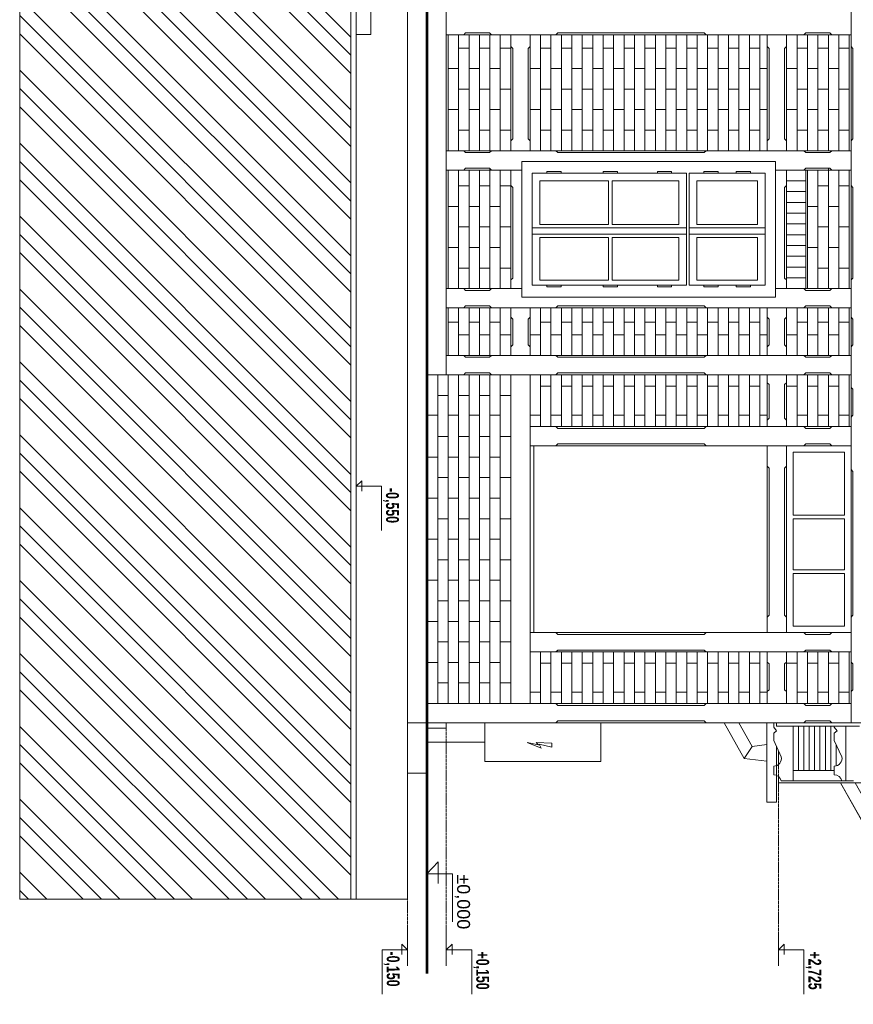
# Model space of a CAD drawing. Header units: millimetres. Extents: x -304119 to 197109, y 7818 to 249585.
# Tile 35 of 42: x 138482 to 144950, y 111168 to 118808. Entities that reach past the tile are written whole.
import ezdxf

# ---------------------------------------------------------------- set-up
doc = ezdxf.new("R2010")
doc.units = ezdxf.units.MM
for name, pattern in [('ACAD_ISO12W100', [22, 12, -3, 0.5, -3, 0.5, -3]), ('DASHDOT', [25.4, 12.7, -6.35, 0, -6.35]), ('Dashed', [19.05, 12.7, -6.35])]:
    doc.linetypes.add(name, pattern=pattern)
for name, color, linetype, lineweight in [('AE_JESTVUJUCE STRECHA OKAPY', 252, 'Continuous', 5), ('AE_JESTVUJUCE_Elektroinstalacia', 252, 'Continuous', 5), ('AE_JESTVUJUCE_KOTY', 252, 'Continuous', 5), ('AE_JESTVUJUCE_Okna dvere', 252, 'Continuous', 5), ('AE_JESTVUJUCE_Tenka čiara 1', 252, 'Continuous', 5), ('AE_JESTVUJUCE_Tenka čiara 2', 252, 'Continuous', 5), ('AE_JESTVUJUCE_Šrafy', 252, 'Continuous', 5), ('PREKLAD', 252, 'ACAD_ISO12W100', 5)]:
    doc.layers.add(name, color=color, linetype=linetype, lineweight=lineweight)
doc.styles.add('ARIAL', font='arial.ttf')
doc.styles.add('STYLE2', font='romans.shx', dxfattribs={"width": 0.6})

msp = doc.modelspace()

# ---------------------------------------------------------------- hatches: boundary and pattern name
at = {"layer": 'AE_JESTVUJUCE_Šrafy', "lineweight": 5}
h = msp.add_hatch(dxfattribs=at)
h.set_pattern_fill('ZEM_PUVODNI', color=252, scale=100, angle=90, style=0, pattern_type=2)
h.set_pattern_definition([(135, (-19036.2, -83559.5), (-282.8427, -282.8427), []), (135, (-19036.2, -83418.06), (-282.8427, -282.8427), []), (135, (-19036.2, -83276.64), (-282.8427, -282.8427), [])])
h.paths.add_polyline_path([(140305.81161, 130904.35596), (138482.48324, 130904.35596), (138482.48324, 111982.41771), (141052.27938, 111982.41771), (141052.27938, 120193.65681), (139312.27938, 120193.65681), (139312.27938, 128543.65681), (140466.86205, 128543.65681)])

# ---------------------------------------------------------------- linework, layer by layer
at = {"color": 252, "lineweight": 5, "ltscale": 0.9}
for p, q in [((141206.27938, 118993.65681), (141206.27938, 118693.65681)), ((141092.27938, 118393.65681), (141092.27938, 111982.41771))]:
    msp.add_line(p, q, dxfattribs=at)
msp.add_lwpolyline([(141206.27938, 118693.65681), (141092.27938, 118693.65681), (141092.27938, 118393.65681)], dxfattribs=at)
at = {"layer": 'AE_JESTVUJUCE STRECHA OKAPY', "color": 252, "lineweight": 5, "ltscale": 0.9}
for points in [[(144102.97322, 113075.80125), (143947.28523, 113351.65681), (144062.11237, 113351.65681), (144165.11214, 113169.15681)], [(144278.51891, 113053.62947), (144278.51891, 113184.274), (144165.11214, 113169.15681), (144102.97322, 113075.80125)], [(145275.45454, 112336.64045), (144965.03505, 112886.65681), (144850.2079, 112886.65681), (145213.31562, 112243.28488)]]:
    msp.add_lwpolyline(points, close=True, dxfattribs=at)
at = {"layer": 'AE_JESTVUJUCE_Elektroinstalacia', "color": 252, "lineweight": 5, "ltscale": 0.9}
for p, q in [((142092.27938, 113051.65681), (142092.27938, 113351.65681)), ((142992.27938, 113051.65681), (142992.27938, 113351.65681)), ((142092.27938, 113201.65681), (141642.27938, 113201.65681)), ((142092.27938, 113051.65681), (142992.27938, 113051.65681))]:
    msp.add_line(p, q, dxfattribs=at)
at = {"layer": 'AE_JESTVUJUCE_Elektroinstalacia', "color": 252, "lineweight": 5}
for p, q in [((142529.34498, 113154.25823), (142419.35161, 113200.33093)), ((142419.35161, 113200.33093), (142506.25675, 113180.7189)), ((142506.25675, 113180.7189), (142489.42915, 113200.33093)), ((142489.42915, 113200.33093), (142612.08213, 113193.01425)), ((142612.08213, 113162.69798), (142511.35864, 113187.46378)), ((142511.35864, 113187.46378), (142529.34498, 113154.25823)), ((142612.08213, 113193.01425), (142612.08213, 113162.69798))]:
    msp.add_line(p, q, dxfattribs=at)
at = {"layer": 'AE_JESTVUJUCE_KOTY', "color": 252, "lineweight": 5, "ltscale": 100}
for p, q in [((141092.27938, 115063.03726), (141092.27938, 115313.03726)), ((141092.27938, 115188.03726), (141137.33362, 115229.93264)), ((141137.33362, 115229.93264), (141137.33362, 115150.00231)), ((141092.27938, 115188.03726), (141289.08018, 115188.03726)), ((141289.08018, 115188.03726), (141289.08018, 114844.02684)), ((141492.27938, 111466.18466), (141492.27938, 111716.18466)), ((141792.27938, 111466.18466), (141792.27938, 111716.18466)), ((144369.50617, 111466.18466), (144369.50617, 111716.18466)), ((141492.27938, 111591.18466), (141295.47858, 111591.18466)), ((141295.47858, 111591.18466), (141295.47858, 111247.17424)), ((141492.27938, 111591.18466), (141447.22514, 111633.08004)), ((141447.22514, 111633.08004), (141447.22514, 111553.14972)), ((141792.27938, 111591.18466), (141837.33362, 111633.08004)), ((141792.27938, 111591.18466), (141989.08018, 111591.18466)), ((141837.33362, 111633.08004), (141837.33362, 111553.14972)), ((141989.08018, 111591.18466), (141989.08018, 111247.17424)), ((144369.50617, 111591.18466), (144414.56041, 111633.08004)), ((144369.50617, 111591.18466), (144566.30697, 111591.18466)), ((144414.56041, 111633.08004), (144414.56041, 111553.14972)), ((144566.30697, 111591.18466), (144566.30697, 111247.17424))]:
    msp.add_line(p, q, dxfattribs=at)
at = {"layer": 'AE_JESTVUJUCE_KOTY', "color": 252, "linetype": 'DASHDOT', "lineweight": 5, "ltscale": 3, "const_width": 20}
msp.add_lwpolyline([(141642.27938, 131171.87119), (141642.27938, 111404.75862)], dxfattribs=at)
at = {"layer": 'AE_JESTVUJUCE_KOTY', "color": 252, "linetype": 'Dashed', "lineweight": 5, "ltscale": 0.5}
for points in [[(141492.27938, 113311.65681), (141492.27938, 111466.18466)], [(141792.27938, 113311.65681), (141792.27938, 111466.18466)], [(144369.50617, 113035.89048), (144369.50617, 111466.18466)]]:
    msp.add_lwpolyline(points, dxfattribs=at)
at = {"layer": 'AE_JESTVUJUCE_Okna dvere', "color": 252, "lineweight": 5, "ltscale": 0.9}
for p, q in [((142377.27938, 116655.01799), (142377.27938, 117708.16528)), ((144347.27938, 117708.16528), (142377.27938, 117708.16528)), ((144347.27938, 116655.01799), (144347.27938, 117708.16528)), ((142458.27938, 117617.96549), (143655.27938, 117617.96549)), ((142458.27938, 116747.76667), (142458.27938, 117617.96549)), ((143655.27938, 116747.76667), (143655.27938, 117617.96549)), ((143675.27938, 116747.76667), (143675.27938, 117617.96549)), ((143675.27938, 117617.96549), (144266.27938, 117617.96549)), ((144266.27938, 116747.76667), (144266.27938, 117617.96549)), ((142518.27938, 117557.96549), (143049.27938, 117557.96549)), ((142518.27938, 117218.86178), (142518.27938, 117557.96549)), ((143049.27938, 117218.86178), (143049.27938, 117557.96549)), ((143079.27938, 117218.86178), (143079.27938, 117557.96549)), ((143079.27938, 117557.96549), (143595.27938, 117557.96549)), ((143595.27938, 117218.86178), (143595.27938, 117557.96549)), ((143735.27938, 117557.96549), (144206.27938, 117557.96549)), ((143735.27938, 117218.86178), (143735.27938, 117557.96549)), ((144206.27938, 117218.86178), (144206.27938, 117557.96549)), ((142518.27938, 117218.86178), (143049.27938, 117218.86178)), ((143079.27938, 117218.86178), (143595.27938, 117218.86178)), ((143735.27938, 117218.86178), (144206.27938, 117218.86178)), ((142458.27938, 117193.86178), (143655.27938, 117193.86178)), ((142458.27938, 117143.86178), (143655.27938, 117143.86178)), ((143675.27938, 117193.86178), (144266.27938, 117193.86178)), ((143675.27938, 117143.86178), (144266.27938, 117143.86178)), ((142518.27938, 117118.86178), (143049.27938, 117118.86178)), ((142518.27938, 116785.99994), (142518.27938, 117118.86178)), ((143049.27938, 116785.99994), (143049.27938, 117118.86178)), ((143079.27938, 116785.99994), (143079.27938, 117118.86178)), ((143079.27938, 117118.86178), (143595.27938, 117118.86178)), ((143595.27938, 116785.99994), (143595.27938, 117118.86178)), ((143735.27938, 117118.86178), (144206.27938, 117118.86178)), ((143735.27938, 116785.99994), (143735.27938, 117118.86178)), ((144206.27938, 116785.99994), (144206.27938, 117118.86178)), ((142518.27938, 116785.99994), (143049.27938, 116785.99994)), ((143079.27938, 116785.99994), (143595.27938, 116785.99994)), ((143735.27938, 116785.99994), (144206.27938, 116785.99994)), ((142458.27938, 116747.76667), (143655.27938, 116747.76667)), ((143675.27938, 116747.76667), (144266.27938, 116747.76667)), ((144347.27938, 116655.01799), (142377.27938, 116655.01799))]:
    msp.add_line(p, q, dxfattribs=at)
for points in [[(142572.98978, 117617.96549), (142572.98978, 117629.73842), (142683.09865, 117629.73842), (142683.09865, 117617.96549)], [(143009.76668, 117617.96549), (143009.76668, 117629.73842), (143119.87555, 117629.73842), (143119.87555, 117617.96549)], [(143540.56898, 117617.96549), (143540.56898, 117629.73842), (143430.46011, 117629.73842), (143430.46011, 117617.96549)], [(143789.98978, 117617.96549), (143789.98978, 117629.73842), (143900.09865, 117629.73842), (143900.09865, 117617.96549)], [(144151.56898, 117617.96549), (144151.56898, 117629.73842), (144041.46011, 117629.73842), (144041.46011, 117617.96549)], [(142572.98978, 116747.76667), (142572.98978, 116735.99373), (142683.09865, 116735.99373), (142683.09865, 116747.76667)], [(143009.76668, 116747.76667), (143009.76668, 116735.99373), (143119.87555, 116735.99373), (143119.87555, 116747.76667)], [(143540.56898, 116747.76667), (143540.56898, 116735.99373), (143430.46011, 116735.99373), (143430.46011, 116747.76667)], [(143789.98978, 116747.76667), (143789.98978, 116735.99373), (143900.09865, 116735.99373), (143900.09865, 116747.76667)], [(144151.56898, 116747.76667), (144151.56898, 116735.99373), (144041.46011, 116735.99373), (144041.46011, 116747.76667)]]:
    msp.add_lwpolyline(points, close=True, dxfattribs=at)
at = {"layer": 'AE_JESTVUJUCE_Tenka čiara 1', "color": 252, "lineweight": 5, "ltscale": 0.9}
for p, q in [((141806.27938, 118691.65681), (141806.27938, 117791.65681)), ((141887.27938, 118691.65681), (141887.27938, 117791.65681)), ((141927.27938, 118691.65681), (141942.27938, 118706.65681)), ((142127.27938, 118706.65681), (141942.27938, 118706.65681)), ((141968.27938, 118691.65681), (141968.27938, 117791.65681)), ((142049.27938, 118691.65681), (142049.27938, 117791.65681)), ((142142.27938, 118691.65681), (142127.27938, 118706.65681)), ((142130.27938, 118691.65681), (142130.27938, 117791.65681)), ((142211.27938, 118691.65681), (142211.27938, 117791.65681)), ((142523.27938, 118691.65681), (142523.27938, 117791.65681)), ((142604.27938, 118691.65681), (142604.27938, 117791.65681)), ((142642.27938, 118691.65681), (142657.27938, 118706.65681)), ((142657.27938, 118706.65681), (143792.27938, 118706.65681)), ((142685.27938, 118691.65681), (142685.27938, 117791.65681)), ((142766.27938, 118691.65681), (142766.27938, 117791.65681)), ((142847.27938, 118691.65681), (142847.27938, 117791.65681)), ((142928.27938, 118691.65681), (142928.27938, 117791.65681)), ((143009.27938, 118691.65681), (143009.27938, 117791.65681)), ((143090.27938, 118691.65681), (143090.27938, 117791.65681)), ((143171.27938, 118691.65681), (143171.27938, 117791.65681)), ((143252.27938, 118691.65681), (143252.27938, 117791.65681)), ((143333.27938, 118691.65681), (143333.27938, 117791.65681)), ((143414.27938, 118691.65681), (143414.27938, 117791.65681)), ((143495.27938, 118691.65681), (143495.27938, 117791.65681)), ((143576.27938, 118691.65681), (143576.27938, 117791.65681)), ((143657.27938, 118691.65681), (143657.27938, 117791.65681)), ((143738.27938, 118691.65681), (143738.27938, 117791.65681)), ((143807.27938, 118691.65681), (143792.27938, 118706.65681)), ((143819.27938, 118691.65681), (143819.27938, 117791.65681)), ((143900.27938, 118691.65681), (143900.27938, 117791.65681)), ((143981.27938, 118691.65681), (143981.27938, 117791.65681)), ((144062.27938, 118691.65681), (144062.27938, 117791.65681)), ((144143.27938, 118691.65681), (144143.27938, 117791.65681)), ((144224.27938, 118691.65681), (144224.27938, 117791.65681)), ((144513.27938, 118691.65681), (144513.27938, 117791.65681)), ((144567.27938, 118691.65681), (144582.27938, 118706.65681)), ((144767.27938, 118706.65681), (144582.27938, 118706.65681)), ((144594.27938, 118691.65681), (144594.27938, 117791.65681)), ((144675.27938, 118691.65681), (144675.27938, 117791.65681)), ((144756.27938, 118691.65681), (144756.27938, 117791.65681)), ((144782.27938, 118691.65681), (144767.27938, 118706.65681)), ((144837.27938, 118691.65681), (144837.27938, 117791.65681)), ((144918.27938, 118691.65681), (144918.27938, 117791.65681)), ((141968.27938, 118588.40681), (141887.27938, 118588.40681)), ((142130.27938, 118588.40681), (142049.27938, 118588.40681)), ((142292.27938, 118588.40681), (142211.27938, 118588.40681)), ((142307.27938, 118585.90264), (142292.27938, 118600.90264)), ((142427.27938, 118585.90264), (142442.27938, 118600.90264)), ((142604.27938, 118588.40681), (142523.27938, 118588.40681)), ((142766.27938, 118588.40681), (142685.27938, 118588.40681)), ((142928.27938, 118588.40681), (142847.27938, 118588.40681)), ((143090.27938, 118588.40681), (143009.27938, 118588.40681)), ((143252.27938, 118588.40681), (143171.27938, 118588.40681)), ((143414.27938, 118588.40681), (143333.27938, 118588.40681)), ((143576.27938, 118588.40681), (143495.27938, 118588.40681)), ((143738.27938, 118588.40681), (143657.27938, 118588.40681)), ((143900.27938, 118588.40681), (143819.27938, 118588.40681)), ((144062.27938, 118588.40681), (143981.27938, 118588.40681)), ((144224.27938, 118588.40681), (144143.27938, 118588.40681)), ((144297.27938, 118585.90264), (144282.27938, 118600.90264)), ((144417.27938, 118585.90264), (144432.27938, 118600.90264)), ((144594.27938, 118588.40681), (144513.27938, 118588.40681)), ((144756.27938, 118588.40681), (144675.27938, 118588.40681)), ((144918.27938, 118588.40681), (144837.27938, 118588.40681)), ((144947.27938, 118585.90264), (144932.27938, 118600.90264)), ((142307.27938, 118585.90264), (142307.27938, 117882.84935)), ((142427.27938, 118585.90264), (142427.27938, 117882.84935)), ((144297.27938, 118585.90264), (144297.27938, 117882.84935)), ((144417.27938, 118585.90264), (144417.27938, 117882.84935)), ((144947.27938, 118585.90264), (144947.27938, 117882.84935)), ((141887.27938, 118429.05681), (141806.27938, 118429.05681)), ((142049.27938, 118429.05681), (141968.27938, 118429.05681)), ((142211.27938, 118429.05681), (142130.27938, 118429.05681)), ((142523.27938, 118429.05681), (142442.27938, 118429.05681)), ((142685.27938, 118429.05681), (142604.27938, 118429.05681)), ((142847.27938, 118429.05681), (142766.27938, 118429.05681)), ((143009.27938, 118429.05681), (142928.27938, 118429.05681)), ((143171.27938, 118429.05681), (143090.27938, 118429.05681)), ((143333.27938, 118429.05681), (143252.27938, 118429.05681)), ((143495.27938, 118429.05681), (143414.27938, 118429.05681)), ((143657.27938, 118429.05681), (143576.27938, 118429.05681)), ((143819.27938, 118429.05681), (143738.27938, 118429.05681)), ((143981.27938, 118429.05681), (143900.27938, 118429.05681)), ((144143.27938, 118429.05681), (144062.27938, 118429.05681)), ((144282.27938, 118429.05681), (144224.27938, 118429.05681)), ((144513.27938, 118429.05681), (144432.27938, 118429.05681)), ((144675.27938, 118429.05681), (144594.27938, 118429.05681)), ((144837.27938, 118429.05681), (144756.27938, 118429.05681)), ((141968.27938, 118269.70681), (141887.27938, 118269.70681)), ((142130.27938, 118269.70681), (142049.27938, 118269.70681)), ((142292.27938, 118269.70681), (142211.27938, 118269.70681)), ((142604.27938, 118269.70681), (142523.27938, 118269.70681)), ((142766.27938, 118269.70681), (142685.27938, 118269.70681)), ((142928.27938, 118269.70681), (142847.27938, 118269.70681)), ((143090.27938, 118269.70681), (143009.27938, 118269.70681)), ((143252.27938, 118269.70681), (143171.27938, 118269.70681)), ((143414.27938, 118269.70681), (143333.27938, 118269.70681)), ((143576.27938, 118269.70681), (143495.27938, 118269.70681)), ((143738.27938, 118269.70681), (143657.27938, 118269.70681)), ((143900.27938, 118269.70681), (143819.27938, 118269.70681)), ((144062.27938, 118269.70681), (143981.27938, 118269.70681)), ((144224.27938, 118269.70681), (144143.27938, 118269.70681)), ((144594.27938, 118269.70681), (144513.27938, 118269.70681)), ((144756.27938, 118269.70681), (144675.27938, 118269.70681)), ((144918.27938, 118269.70681), (144837.27938, 118269.70681)), ((141887.27938, 118110.35681), (141806.27938, 118110.35681)), ((142049.27938, 118110.35681), (141968.27938, 118110.35681)), ((142211.27938, 118110.35681), (142130.27938, 118110.35681)), ((142523.27938, 118110.35681), (142442.27938, 118110.35681)), ((142685.27938, 118110.35681), (142604.27938, 118110.35681)), ((142847.27938, 118110.35681), (142766.27938, 118110.35681)), ((143009.27938, 118110.35681), (142928.27938, 118110.35681)), ((143171.27938, 118110.35681), (143090.27938, 118110.35681)), ((143333.27938, 118110.35681), (143252.27938, 118110.35681)), ((143495.27938, 118110.35681), (143414.27938, 118110.35681)), ((143657.27938, 118110.35681), (143576.27938, 118110.35681)), ((143819.27938, 118110.35681), (143738.27938, 118110.35681)), ((143981.27938, 118110.35681), (143900.27938, 118110.35681)), ((144143.27938, 118110.35681), (144062.27938, 118110.35681)), ((144282.27938, 118110.35681), (144224.27938, 118110.35681)), ((144513.27938, 118110.35681), (144432.27938, 118110.35681)), ((144675.27938, 118110.35681), (144594.27938, 118110.35681)), ((144837.27938, 118110.35681), (144756.27938, 118110.35681)), ((141887.27938, 117951.00681), (141968.27938, 117951.00681)), ((142049.27938, 117951.00681), (142130.27938, 117951.00681)), ((142211.27938, 117951.00681), (142292.27938, 117951.00681)), ((142523.27938, 117951.00681), (142604.27938, 117951.00681)), ((142685.27938, 117951.00681), (142766.27938, 117951.00681)), ((142847.27938, 117951.00681), (142928.27938, 117951.00681)), ((143009.27938, 117951.00681), (143090.27938, 117951.00681)), ((143171.27938, 117951.00681), (143252.27938, 117951.00681)), ((143333.27938, 117951.00681), (143414.27938, 117951.00681)), ((143495.27938, 117951.00681), (143576.27938, 117951.00681)), ((143657.27938, 117951.00681), (143738.27938, 117951.00681)), ((143819.27938, 117951.00681), (143900.27938, 117951.00681)), ((143981.27938, 117951.00681), (144062.27938, 117951.00681)), ((144143.27938, 117951.00681), (144224.27938, 117951.00681)), ((144513.27938, 117951.00681), (144594.27938, 117951.00681)), ((144675.27938, 117951.00681), (144756.27938, 117951.00681)), ((144837.27938, 117951.00681), (144918.27938, 117951.00681)), ((142307.27938, 117882.84935), (142292.27938, 117867.84935)), ((142427.27938, 117882.84935), (142442.27938, 117867.84935)), ((144297.27938, 117882.84935), (144282.27938, 117867.84935)), ((144417.27938, 117882.84935), (144432.27938, 117867.84935)), ((144947.27938, 117882.84935), (144932.27938, 117867.84935)), ((141927.27938, 117791.65681), (141942.27938, 117776.65681)), ((142127.27938, 117776.65681), (141942.27938, 117776.65681)), ((142142.27938, 117791.65681), (142127.27938, 117776.65681)), ((142642.27938, 117791.65681), (142657.27938, 117776.65681)), ((142657.27938, 117776.65681), (143792.27938, 117776.65681)), ((143807.27938, 117791.65681), (143792.27938, 117776.65681)), ((144567.27938, 117791.65681), (144582.27938, 117776.65681)), ((144767.27938, 117776.65681), (144582.27938, 117776.65681)), ((144782.27938, 117791.65681), (144767.27938, 117776.65681)), ((141806.27938, 117641.65681), (141806.27938, 116721.65681)), ((141887.27938, 117641.65681), (141887.27938, 116721.65681)), ((141927.27938, 117641.65681), (141942.27938, 117656.65681)), ((142127.27938, 117656.65681), (141942.27938, 117656.65681)), ((141968.27938, 117641.65681), (141968.27938, 116721.65681)), ((142049.27938, 117641.65681), (142049.27938, 116721.65681)), ((142142.27938, 117641.65681), (142127.27938, 117656.65681)), ((142130.27938, 117653.65681), (142130.27938, 116721.65681)), ((142211.27938, 117641.65681), (142211.27938, 116721.65681)), ((144567.27938, 117641.65681), (144582.27938, 117656.65681)), ((144580.27938, 117641.65681), (144580.27938, 116721.65681)), ((144767.27938, 117656.65681), (144582.27938, 117656.65681)), ((144594.27938, 117641.65681), (144594.27938, 116721.65681)), ((144675.27938, 117641.65681), (144675.27938, 116721.65681)), ((144756.27938, 117653.65681), (144756.27938, 116721.65681)), ((144782.27938, 117641.65681), (144767.27938, 117656.65681)), ((144837.27938, 117641.65681), (144837.27938, 116721.65681)), ((144918.27938, 117641.65681), (144918.27938, 116721.65681)), ((141968.27938, 117518.40681), (141887.27938, 117518.40681)), ((142130.27938, 117518.40681), (142049.27938, 117518.40681)), ((142292.27938, 117518.40681), (142211.27938, 117518.40681)), ((142307.27938, 117506.59467), (142292.27938, 117521.59467)), ((144417.27938, 117506.59467), (144432.27938, 117521.59467)), ((144580.27938, 117557.65681), (144432.27938, 117557.65681)), ((144756.27938, 117518.40681), (144675.27938, 117518.40681)), ((144918.27938, 117518.40681), (144837.27938, 117518.40681)), ((144947.27938, 117506.59467), (144932.27938, 117521.59467)), ((142307.27938, 117506.59467), (142307.27938, 116803.54137)), ((144417.27938, 117506.59467), (144417.27938, 116803.54137)), ((144580.27938, 117474.05681), (144432.27938, 117474.05681)), ((144947.27938, 117506.59467), (144947.27938, 116803.54137)), ((144580.27938, 117390.45681), (144432.27938, 117390.45681)), ((141887.27938, 117359.05681), (141806.27938, 117359.05681)), ((142049.27938, 117359.05681), (141968.27938, 117359.05681)), ((142211.27938, 117359.05681), (142130.27938, 117359.05681)), ((144580.27938, 117306.85681), (144432.27938, 117306.85681)), ((144675.27938, 117359.05681), (144594.27938, 117359.05681)), ((144837.27938, 117359.05681), (144756.27938, 117359.05681)), ((144580.27938, 117223.25681), (144432.27938, 117223.25681)), ((141968.27938, 117199.70681), (141887.27938, 117199.70681)), ((142130.27938, 117199.70681), (142049.27938, 117199.70681)), ((142292.27938, 117199.70681), (142211.27938, 117199.70681)), ((144580.27938, 117139.65681), (144432.27938, 117139.65681)), ((144756.27938, 117199.70681), (144675.27938, 117199.70681)), ((144918.27938, 117199.70681), (144837.27938, 117199.70681)), ((141887.27938, 117040.35681), (141806.27938, 117040.35681)), ((142049.27938, 117040.35681), (141968.27938, 117040.35681)), ((142211.27938, 117040.35681), (142130.27938, 117040.35681)), ((144580.27938, 117056.05681), (144432.27938, 117056.05681)), ((144675.27938, 117040.35681), (144594.27938, 117040.35681)), ((144837.27938, 117040.35681), (144756.27938, 117040.35681)), ((144580.27938, 116972.45681), (144432.27938, 116972.45681)), ((141887.27938, 116881.00681), (141968.27938, 116881.00681)), ((142049.27938, 116881.00681), (142130.27938, 116881.00681)), ((142211.27938, 116881.00681), (142292.27938, 116881.00681)), ((144580.27938, 116888.85681), (144432.27938, 116888.85681)), ((144675.27938, 116881.00681), (144756.27938, 116881.00681)), ((144837.27938, 116881.00681), (144918.27938, 116881.00681)), ((142307.27938, 116803.54137), (142292.27938, 116788.54137)), ((144417.27938, 116803.54137), (144432.27938, 116788.54137)), ((144580.27938, 116805.25681), (144432.27938, 116805.25681)), ((144947.27938, 116803.54137), (144932.27938, 116788.54137)), ((141927.27938, 116721.65681), (141942.27938, 116706.65681)), ((142127.27938, 116706.65681), (141942.27938, 116706.65681)), ((142142.27938, 116721.65681), (142127.27938, 116706.65681)), ((144567.27938, 116721.65681), (144582.27938, 116706.65681)), ((144767.27938, 116706.65681), (144582.27938, 116706.65681)), ((144782.27938, 116721.65681), (144767.27938, 116706.65681)), ((141806.27938, 116571.65681), (141806.27938, 116203.65681)), ((141887.27938, 116571.65681), (141887.27938, 116203.65681)), ((141927.27938, 116571.65681), (141942.27938, 116586.65681)), ((142127.27938, 116586.65681), (141942.27938, 116586.65681)), ((141968.27938, 116571.65681), (141968.27938, 116203.65681)), ((142049.27938, 116571.65681), (142049.27938, 116203.65681)), ((142142.27938, 116571.65681), (142127.27938, 116586.65681)), ((142130.27938, 116571.65681), (142130.27938, 116203.65681)), ((142211.27938, 116571.65681), (142211.27938, 116203.65681)), ((142523.27938, 116571.65681), (142523.27938, 116203.65681)), ((142604.27938, 116571.65681), (142604.27938, 116203.65681)), ((142642.27938, 116571.65681), (142657.27938, 116586.65681)), ((142657.27938, 116586.65681), (143792.27938, 116586.65681)), ((142685.27938, 116571.65681), (142685.27938, 116203.65681)), ((142766.27938, 116571.65681), (142766.27938, 116203.65681)), ((142847.27938, 116571.65681), (142847.27938, 116203.65681)), ((142928.27938, 116571.65681), (142928.27938, 116203.65681)), ((143009.27938, 116571.65681), (143009.27938, 116203.65681)), ((143090.27938, 116571.65681), (143090.27938, 116203.65681)), ((143171.27938, 116571.65681), (143171.27938, 116203.65681)), ((143252.27938, 116571.65681), (143252.27938, 116203.65681)), ((143333.27938, 116571.65681), (143333.27938, 116203.65681)), ((143414.27938, 116571.65681), (143414.27938, 116203.65681)), ((143495.27938, 116571.65681), (143495.27938, 116203.65681)), ((143576.27938, 116571.65681), (143576.27938, 116203.65681)), ((143657.27938, 116571.65681), (143657.27938, 116203.65681)), ((143738.27938, 116571.65681), (143738.27938, 116203.65681)), ((143807.27938, 116571.65681), (143792.27938, 116586.65681)), ((143819.27938, 116571.65681), (143819.27938, 116203.65681)), ((143900.27938, 116571.65681), (143900.27938, 116203.65681)), ((143981.27938, 116571.65681), (143981.27938, 116203.65681)), ((144062.27938, 116571.65681), (144062.27938, 116203.65681)), ((144143.27938, 116571.65681), (144143.27938, 116203.65681)), ((144224.27938, 116571.65681), (144224.27938, 116203.65681)), ((144513.27938, 116571.65681), (144513.27938, 116203.65681)), ((144567.27938, 116571.65681), (144582.27938, 116586.65681)), ((144767.27938, 116586.65681), (144582.27938, 116586.65681)), ((144594.27938, 116571.65681), (144594.27938, 116203.65681)), ((144675.27938, 116571.65681), (144675.27938, 116203.65681)), ((144756.27938, 116571.65681), (144756.27938, 116203.65681)), ((144782.27938, 116571.65681), (144767.27938, 116586.65681)), ((144837.27938, 116571.65681), (144837.27938, 116203.65681)), ((144918.27938, 116571.65681), (144918.27938, 116203.65681)), ((141887.27938, 116460.00007), (141806.27938, 116460.00007)), ((142049.27938, 116460.00007), (141968.27938, 116460.00007)), ((142211.27938, 116460.00007), (142130.27938, 116460.00007)), ((142307.27938, 116485.54137), (142292.27938, 116500.54137)), ((142307.27938, 116485.54137), (142307.27938, 116285.54137)), ((142427.27938, 116485.54137), (142442.27938, 116500.54137)), ((142427.27938, 116485.54137), (142427.27938, 116285.54137)), ((142604.27938, 116460.00007), (142523.27938, 116460.00007)), ((142766.27938, 116460.00007), (142685.27938, 116460.00007)), ((142928.27938, 116460.00007), (142847.27938, 116460.00007)), ((143090.27938, 116460.00007), (143009.27938, 116460.00007)), ((143252.27938, 116460.00007), (143171.27938, 116460.00007)), ((143414.27938, 116460.00007), (143333.27938, 116460.00007)), ((143576.27938, 116460.00007), (143495.27938, 116460.00007)), ((143738.27938, 116460.00007), (143657.27938, 116460.00007)), ((143900.27938, 116460.00007), (143819.27938, 116460.00007)), ((144062.27938, 116460.00007), (143981.27938, 116460.00007)), ((144224.27938, 116460.00007), (144143.27938, 116460.00007)), ((144297.27938, 116485.2318), (144282.27938, 116500.2318)), ((144297.27938, 116485.2318), (144297.27938, 116285.2318)), ((144417.27938, 116485.2318), (144432.27938, 116500.2318)), ((144417.27938, 116485.2318), (144417.27938, 116285.2318)), ((144594.27938, 116460.00007), (144513.27938, 116460.00007)), ((144756.27938, 116460.00007), (144675.27938, 116460.00007)), ((144918.27938, 116460.00007), (144837.27938, 116460.00007)), ((144947.27938, 116485.54137), (144932.27938, 116500.54137)), ((144947.27938, 116485.54137), (144947.27938, 116285.54137)), ((141887.27938, 116363.00681), (141968.27938, 116363.00681)), ((142049.27938, 116363.00681), (142130.27938, 116363.00681)), ((142211.27938, 116363.00681), (142292.27938, 116363.00681)), ((142442.27938, 116363.00681), (142523.27938, 116363.00681)), ((142604.27938, 116363.00681), (142685.27938, 116363.00681)), ((142766.27938, 116363.00681), (142847.27938, 116363.00681)), ((142928.27938, 116363.00681), (143009.27938, 116363.00681)), ((143090.27938, 116363.00681), (143171.27938, 116363.00681)), ((143252.27938, 116363.00681), (143333.27938, 116363.00681)), ((143414.27938, 116363.00681), (143495.27938, 116363.00681)), ((143576.27938, 116363.00681), (143657.27938, 116363.00681)), ((143738.27938, 116363.00681), (143819.27938, 116363.00681)), ((143900.27938, 116363.00681), (143981.27938, 116363.00681)), ((144062.27938, 116363.00681), (144143.27938, 116363.00681)), ((144224.27938, 116363.00681), (144282.27938, 116363.00681)), ((144432.27938, 116363.00681), (144513.27938, 116363.00681)), ((144594.27938, 116363.00681), (144675.27938, 116363.00681)), ((144756.27938, 116363.00681), (144837.27938, 116363.00681)), ((142307.27938, 116285.54137), (142292.27938, 116270.54137)), ((142427.27938, 116285.54137), (142442.27938, 116270.54137)), ((144297.27938, 116285.2318), (144282.27938, 116270.2318)), ((144417.27938, 116285.2318), (144432.27938, 116270.2318)), ((144947.27938, 116285.54137), (144932.27938, 116270.54137)), ((141927.27938, 116203.65681), (141942.27938, 116188.65681)), ((142127.27938, 116188.65681), (141942.27938, 116188.65681)), ((142142.27938, 116203.65681), (142127.27938, 116188.65681)), ((142642.27938, 116203.65681), (142657.27938, 116188.65681)), ((142657.27938, 116188.65681), (143792.27938, 116188.65681)), ((143807.27938, 116203.65681), (143792.27938, 116188.65681)), ((144567.27938, 116203.65681), (144582.27938, 116188.65681)), ((144767.27938, 116188.65681), (144582.27938, 116188.65681)), ((144782.27938, 116203.65681), (144767.27938, 116188.65681)), ((141927.27938, 116051.65681), (141942.27938, 116066.65681)), ((142127.27938, 116066.65681), (141942.27938, 116066.65681)), ((142142.27938, 116051.65681), (142127.27938, 116066.65681)), ((142642.27938, 116051.65681), (142657.27938, 116066.65681)), ((142657.27938, 116066.65681), (143792.27938, 116066.65681)), ((143807.27938, 116051.65681), (143792.27938, 116066.65681)), ((144567.27938, 116051.65681), (144582.27938, 116066.65681)), ((144767.27938, 116066.65681), (144582.27938, 116066.65681)), ((144782.27938, 116051.65681), (144767.27938, 116066.65681)), ((141725.27938, 116051.65681), (141725.27938, 113501.65681)), ((141806.27938, 116051.65681), (141806.27938, 113501.65681)), ((141887.27938, 116051.65681), (141887.27938, 113501.65681)), ((141968.27938, 116051.65681), (141968.27938, 113501.65681)), ((142049.27938, 116051.65681), (142049.27938, 113501.65681)), ((142130.27938, 116051.65681), (142130.27938, 113501.65681)), ((142211.27938, 116051.65681), (142211.27938, 113501.65681)), ((142523.27938, 116051.65681), (142523.27938, 115651.65681)), ((142604.27938, 116051.65681), (142604.27938, 115651.65681)), ((142685.27938, 116051.65681), (142685.27938, 115651.65681)), ((142766.27938, 116051.65681), (142766.27938, 115651.65681)), ((142847.27938, 116051.65681), (142847.27938, 115651.65681)), ((142928.27938, 116051.65681), (142928.27938, 115651.65681)), ((143009.27938, 116051.65681), (143009.27938, 115651.65681)), ((143090.27938, 116051.65681), (143090.27938, 115651.65681)), ((143171.27938, 116051.65681), (143171.27938, 115651.65681)), ((143252.27938, 116051.65681), (143252.27938, 115651.65681)), ((143333.27938, 116051.65681), (143333.27938, 115651.65681)), ((143414.27938, 116051.65681), (143414.27938, 115651.65681)), ((143495.27938, 116051.65681), (143495.27938, 115651.65681)), ((143576.27938, 116051.65681), (143576.27938, 115651.65681)), ((143657.27938, 116051.65681), (143657.27938, 115651.65681)), ((143738.27938, 116051.65681), (143738.27938, 115651.65681)), ((143819.27938, 116051.65681), (143819.27938, 115651.65681)), ((143900.27938, 116051.65681), (143900.27938, 115651.65681)), ((143981.27938, 116051.65681), (143981.27938, 115651.65681)), ((144062.27938, 116051.65681), (144062.27938, 115651.65681)), ((144143.27938, 116051.65681), (144143.27938, 115651.65681)), ((144224.27938, 116051.65681), (144224.27938, 115651.65681)), ((144297.27938, 115976.20008), (144282.27938, 115991.20008)), ((144417.27938, 115976.20008), (144432.27938, 115991.20008)), ((144513.27938, 116051.65681), (144513.27938, 115651.65681)), ((144594.27938, 116051.65681), (144594.27938, 115651.65681)), ((144675.27938, 116051.65681), (144675.27938, 115651.65681)), ((144756.27938, 116051.65681), (144756.27938, 115651.65681)), ((144837.27938, 116051.65681), (144837.27938, 115651.65681)), ((144918.27938, 116051.65681), (144918.27938, 115651.65681)), ((144918.27938, 116051.65681), (144918.27938, 115651.65681)), ((142523.27938, 115963.65681), (142604.27938, 115963.65681)), ((142685.27938, 115963.65681), (142766.27938, 115963.65681)), ((142847.27938, 115963.65681), (142928.27938, 115963.65681)), ((143009.27938, 115963.65681), (143090.27938, 115963.65681)), ((143171.27938, 115963.65681), (143252.27938, 115963.65681)), ((143333.27938, 115963.65681), (143414.27938, 115963.65681)), ((143495.27938, 115963.65681), (143576.27938, 115963.65681)), ((143657.27938, 115963.65681), (143738.27938, 115963.65681)), ((143819.27938, 115963.65681), (143900.27938, 115963.65681)), ((143981.27938, 115963.65681), (144062.27938, 115963.65681)), ((144143.27938, 115963.65681), (144224.27938, 115963.65681)), ((144297.27938, 115976.20008), (144297.27938, 115716.25874)), ((144417.27938, 115976.20008), (144417.27938, 115716.25874)), ((144432.27938, 115963.65681), (144513.27938, 115963.65681)), ((144594.27938, 115963.65681), (144675.27938, 115963.65681)), ((144756.27938, 115963.65681), (144837.27938, 115963.65681)), ((144947.27938, 115939.9198), (144932.27938, 115954.9198)), ((144947.27938, 115939.9198), (144947.27938, 115739.9198)), ((141806.27938, 115891.90681), (141725.27938, 115891.90681)), ((141968.27938, 115891.90681), (141887.27938, 115891.90681)), ((142130.27938, 115891.90681), (142049.27938, 115891.90681)), ((142292.27938, 115891.90681), (142211.27938, 115891.90681)), ((141725.27938, 115739.43308), (141644.27938, 115739.43308)), ((141887.27938, 115739.43308), (141806.27938, 115739.43308)), ((142049.27938, 115739.43308), (141968.27938, 115739.43308)), ((142211.27938, 115739.43308), (142130.27938, 115739.43308)), ((142523.27938, 115739.43308), (142442.27938, 115739.43308)), ((142685.27938, 115739.43308), (142604.27938, 115739.43308)), ((142847.27938, 115739.43308), (142766.27938, 115739.43308)), ((143009.27938, 115739.43308), (142928.27938, 115739.43308)), ((143171.27938, 115739.43308), (143090.27938, 115739.43308)), ((143333.27938, 115739.43308), (143252.27938, 115739.43308)), ((143495.27938, 115739.43308), (143414.27938, 115739.43308)), ((143657.27938, 115739.43308), (143576.27938, 115739.43308)), ((143819.27938, 115739.43308), (143738.27938, 115739.43308)), ((143981.27938, 115739.43308), (143900.27938, 115739.43308)), ((144143.27938, 115739.43308), (144062.27938, 115739.43308)), ((144282.27938, 115739.43308), (144224.27938, 115739.43308)), ((144297.27938, 115716.25874), (144282.27938, 115701.25874)), ((144417.27938, 115716.25874), (144432.27938, 115701.25874)), ((144594.27938, 115739.43308), (144513.27938, 115739.43308)), ((144756.27938, 115739.43308), (144675.27938, 115739.43308)), ((144918.27938, 115739.43308), (144837.27938, 115739.43308)), ((144947.27938, 115739.9198), (144932.27938, 115724.9198)), ((142642.27938, 115651.65681), (142657.27938, 115636.65681)), ((142657.27938, 115636.65681), (143792.27938, 115636.65681)), ((143807.27938, 115651.65681), (143792.27938, 115636.65681)), ((144567.27938, 115651.65681), (144582.27938, 115636.65681)), ((144767.27938, 115636.65681), (144582.27938, 115636.65681)), ((144782.27938, 115651.65681), (144767.27938, 115636.65681)), ((141806.27938, 115573.20681), (141725.27938, 115573.20681)), ((141968.27938, 115573.20681), (141887.27938, 115573.20681)), ((142130.27938, 115573.20681), (142049.27938, 115573.20681)), ((142292.27938, 115573.20681), (142211.27938, 115573.20681)), ((142642.27938, 115501.65681), (142657.27938, 115516.65681)), ((142657.27938, 115516.65681), (143792.27938, 115516.65681)), ((143807.27938, 115501.65681), (143792.27938, 115516.65681)), ((144567.27938, 115501.65681), (144582.27938, 115516.65681)), ((144767.27938, 115516.65681), (144582.27938, 115516.65681)), ((144782.27938, 115501.65681), (144767.27938, 115516.65681)), ((141725.27938, 115414.05681), (141644.27938, 115414.05681)), ((141887.27938, 115414.05681), (141806.27938, 115414.05681)), ((142049.27938, 115414.05681), (141968.27938, 115414.05681)), ((142211.27938, 115414.05681), (142130.27938, 115414.05681)), ((144297.27938, 115328.62055), (144282.27938, 115343.62055)), ((144297.27938, 115328.62055), (144297.27938, 114186.65681)), ((144417.27938, 115328.62055), (144432.27938, 115343.62055)), ((144417.27938, 115328.62055), (144417.27938, 114186.65681)), ((144947.27938, 115302.98774), (144932.27938, 115317.98774)), ((144947.27938, 115302.98774), (144947.27938, 114186.65681)), ((141806.27938, 115254.50681), (141725.27938, 115254.50681)), ((141968.27938, 115254.50681), (141887.27938, 115254.50681)), ((142130.27938, 115254.50681), (142049.27938, 115254.50681)), ((142292.27938, 115254.50681), (142211.27938, 115254.50681)), ((141725.27938, 115095.35681), (141644.27938, 115095.35681)), ((141887.27938, 115095.35681), (141806.27938, 115095.35681)), ((142049.27938, 115095.35681), (141968.27938, 115095.35681)), ((142211.27938, 115095.35681), (142130.27938, 115095.35681)), ((141806.27938, 114935.80681), (141725.27938, 114935.80681)), ((141968.27938, 114935.80681), (141887.27938, 114935.80681)), ((142130.27938, 114935.80681), (142049.27938, 114935.80681)), ((142292.27938, 114935.80681), (142211.27938, 114935.80681)), ((141725.27938, 114776.45681), (141644.27938, 114776.45681)), ((141887.27938, 114776.45681), (141806.27938, 114776.45681)), ((142049.27938, 114776.45681), (141968.27938, 114776.45681)), ((142211.27938, 114776.45681), (142130.27938, 114776.45681)), ((141806.27938, 114617.10681), (141725.27938, 114617.10681)), ((141968.27938, 114617.10681), (141887.27938, 114617.10681)), ((142130.27938, 114617.10681), (142049.27938, 114617.10681)), ((142292.27938, 114617.10681), (142211.27938, 114617.10681)), ((141725.27938, 114457.75681), (141644.27938, 114457.75681)), ((141887.27938, 114457.75681), (141806.27938, 114457.75681)), ((142049.27938, 114457.75681), (141968.27938, 114457.75681)), ((142211.27938, 114457.75681), (142130.27938, 114457.75681)), ((141806.27938, 114298.40681), (141725.27938, 114298.40681)), ((141968.27938, 114298.40681), (141887.27938, 114298.40681)), ((142130.27938, 114298.40681), (142049.27938, 114298.40681)), ((142292.27938, 114298.40681), (142211.27938, 114298.40681)), ((144297.27938, 114186.65681), (144282.27938, 114171.65681)), ((144417.27938, 114186.65681), (144432.27938, 114171.65681)), ((144947.27938, 114186.65681), (144932.27938, 114171.65681)), ((141725.27938, 114139.05681), (141644.27938, 114139.05681)), ((141887.27938, 114139.05681), (141806.27938, 114139.05681)), ((142049.27938, 114139.05681), (141968.27938, 114139.05681)), ((142211.27938, 114139.05681), (142130.27938, 114139.05681)), ((142642.27938, 114051.65681), (142657.27938, 114036.65681)), ((142657.27938, 114036.65681), (143792.27938, 114036.65681)), ((143807.27938, 114051.65681), (143792.27938, 114036.65681)), ((144567.27938, 114051.65681), (144582.27938, 114036.65681)), ((144767.27938, 114036.65681), (144582.27938, 114036.65681)), ((144782.27938, 114051.65681), (144767.27938, 114036.65681)), ((141806.27938, 113979.70681), (141725.27938, 113979.70681)), ((141968.27938, 113979.70681), (141887.27938, 113979.70681)), ((142130.27938, 113979.70681), (142049.27938, 113979.70681)), ((142292.27938, 113979.70681), (142211.27938, 113979.70681)), ((142523.27938, 113901.65681), (142523.27938, 113501.65681)), ((142604.27938, 113901.65681), (142604.27938, 113501.65681)), ((142642.27938, 113901.65681), (142657.27938, 113916.65681)), ((142657.27938, 113916.65681), (143792.27938, 113916.65681)), ((142685.27938, 113901.65681), (142685.27938, 113501.65681)), ((142766.27938, 113901.65681), (142766.27938, 113501.65681)), ((142847.27938, 113901.65681), (142847.27938, 113501.65681)), ((142928.27938, 113901.65681), (142928.27938, 113501.65681)), ((143009.27938, 113901.65681), (143009.27938, 113501.65681)), ((143090.27938, 113901.65681), (143090.27938, 113501.65681)), ((143171.27938, 113901.65681), (143171.27938, 113501.65681)), ((143252.27938, 113901.65681), (143252.27938, 113501.65681)), ((143333.27938, 113901.65681), (143333.27938, 113501.65681)), ((143414.27938, 113901.65681), (143414.27938, 113501.65681)), ((143495.27938, 113901.65681), (143495.27938, 113501.65681)), ((143576.27938, 113901.65681), (143576.27938, 113501.65681)), ((143657.27938, 113901.65681), (143657.27938, 113501.65681)), ((143738.27938, 113901.65681), (143738.27938, 113501.65681)), ((143807.27938, 113901.65681), (143792.27938, 113916.65681)), ((143819.27938, 113901.65681), (143819.27938, 113501.65681)), ((143900.27938, 113901.65681), (143900.27938, 113501.65681)), ((143981.27938, 113901.65681), (143981.27938, 113501.65681)), ((144062.27938, 113901.65681), (144062.27938, 113501.65681)), ((144143.27938, 113901.65681), (144143.27938, 113501.65681)), ((144224.27938, 113901.65681), (144224.27938, 113501.65681)), ((144513.27938, 113901.65681), (144513.27938, 113501.65681)), ((144567.27938, 113901.65681), (144582.27938, 113916.65681)), ((144767.27938, 113916.65681), (144582.27938, 113916.65681)), ((144594.27938, 113901.65681), (144594.27938, 113501.65681)), ((144675.27938, 113901.65681), (144675.27938, 113501.65681)), ((144756.27938, 113901.65681), (144756.27938, 113501.65681)), ((144782.27938, 113901.65681), (144767.27938, 113916.65681)), ((144837.27938, 113901.65681), (144837.27938, 113501.65681)), ((144918.27938, 113901.65681), (144918.27938, 113501.65681)), ((141725.27938, 113820.35681), (141644.27938, 113820.35681)), ((141887.27938, 113820.35681), (141806.27938, 113820.35681)), ((142049.27938, 113820.35681), (141968.27938, 113820.35681)), ((142211.27938, 113820.35681), (142130.27938, 113820.35681)), ((142523.27938, 113813.65681), (142604.27938, 113813.65681)), ((142685.27938, 113813.65681), (142766.27938, 113813.65681)), ((142847.27938, 113813.65681), (142928.27938, 113813.65681)), ((143009.27938, 113813.65681), (143090.27938, 113813.65681)), ((143171.27938, 113813.65681), (143252.27938, 113813.65681)), ((143333.27938, 113813.65681), (143414.27938, 113813.65681)), ((143495.27938, 113813.65681), (143576.27938, 113813.65681)), ((143657.27938, 113813.65681), (143738.27938, 113813.65681)), ((143819.27938, 113813.65681), (143900.27938, 113813.65681)), ((143981.27938, 113813.65681), (144062.27938, 113813.65681)), ((144143.27938, 113813.65681), (144224.27938, 113813.65681)), ((144297.27938, 113808.7954), (144282.27938, 113823.7954)), ((144297.27938, 113808.7954), (144297.27938, 113608.7954)), ((144417.27938, 113808.7954), (144432.27938, 113823.7954)), ((144417.27938, 113808.7954), (144417.27938, 113608.7954)), ((144432.27938, 113813.65681), (144513.27938, 113813.65681)), ((144594.27938, 113813.65681), (144675.27938, 113813.65681)), ((144756.27938, 113813.65681), (144837.27938, 113813.65681)), ((144947.27938, 113808.7954), (144932.27938, 113823.7954)), ((144947.27938, 113808.7954), (144947.27938, 113608.7954)), ((141725.27938, 113661.00681), (141806.27938, 113661.00681)), ((141887.27938, 113661.00681), (141968.27938, 113661.00681)), ((142049.27938, 113661.00681), (142130.27938, 113661.00681)), ((142211.27938, 113661.00681), (142292.27938, 113661.00681)), ((142523.27938, 113589.43308), (142442.27938, 113589.43308)), ((142685.27938, 113589.43308), (142604.27938, 113589.43308)), ((142847.27938, 113589.43308), (142766.27938, 113589.43308)), ((143009.27938, 113589.43308), (142928.27938, 113589.43308)), ((143171.27938, 113589.43308), (143090.27938, 113589.43308)), ((143333.27938, 113589.43308), (143252.27938, 113589.43308)), ((143495.27938, 113589.43308), (143414.27938, 113589.43308)), ((143657.27938, 113589.43308), (143576.27938, 113589.43308)), ((143819.27938, 113589.43308), (143738.27938, 113589.43308)), ((143981.27938, 113589.43308), (143900.27938, 113589.43308)), ((144143.27938, 113589.43308), (144062.27938, 113589.43308)), ((144282.27938, 113589.43308), (144224.27938, 113589.43308)), ((144297.27938, 113608.7954), (144282.27938, 113593.7954)), ((144417.27938, 113608.7954), (144432.27938, 113593.7954)), ((144594.27938, 113589.43308), (144513.27938, 113589.43308)), ((144756.27938, 113589.43308), (144675.27938, 113589.43308)), ((144918.27938, 113589.43308), (144837.27938, 113589.43308)), ((144947.27938, 113608.7954), (144932.27938, 113593.7954)), ((142642.27938, 113501.65681), (142657.27938, 113486.65681)), ((142657.27938, 113486.65681), (143792.27938, 113486.65681)), ((143807.27938, 113501.65681), (143792.27938, 113486.65681)), ((144567.27938, 113501.65681), (144582.27938, 113486.65681)), ((144767.27938, 113486.65681), (144582.27938, 113486.65681)), ((144782.27938, 113501.65681), (144767.27938, 113486.65681)), ((142642.27938, 113351.65681), (142657.27938, 113366.65681)), ((142657.27938, 113366.65681), (143792.27938, 113366.65681)), ((143807.27938, 113351.65681), (143792.27938, 113366.65681)), ((144353.51891, 113326.65681), (144353.51891, 113351.65681)), ((144997.27938, 113326.65681), (144353.51891, 113326.65681)), ((144524.05298, 112981.65681), (144524.05298, 113326.65681)), ((144565.82658, 112981.65681), (144565.82658, 113326.65681)), ((144567.27938, 113351.65681), (144582.27938, 113366.65681)), ((144767.27938, 113366.65681), (144582.27938, 113366.65681)), ((144607.60018, 112981.65681), (144607.60018, 113326.65681)), ((144649.37378, 112981.65681), (144649.37378, 113326.65681)), ((144691.14738, 112981.65681), (144691.14738, 113326.65681)), ((144732.92098, 112981.65681), (144732.92098, 113326.65681)), ((144782.27938, 113351.65681), (144767.27938, 113366.65681)), ((144774.69458, 112981.65681), (144774.69458, 113326.65681)), ((144816.46818, 113017.53462), (144816.46818, 113184.79457))]:
    msp.add_line(p, q, dxfattribs=at)
at = {"layer": 'AE_JESTVUJUCE_Tenka čiara 2', "color": 252, "lineweight": 5, "ltscale": 0.9}
for p, q in [((138482.48324, 111982.41771), (138482.48324, 130904.35596)), ((141052.27938, 120193.65681), (141052.27938, 111982.41771)), ((141092.27938, 120193.65681), (141092.27938, 117729.21321)), ((141792.27938, 116051.65681), (141792.27938, 120193.65681)), ((144932.27938, 120193.65681), (144932.27938, 115651.65681)), ((141492.27938, 111982.41771), (141492.27938, 119893.65681)), ((141642.27938, 113351.65681), (141642.27938, 119893.65681)), ((144932.27938, 118691.65681), (141792.27938, 118691.65681)), ((142292.27938, 118691.65681), (142292.27938, 117791.65681)), ((142442.27938, 118691.65681), (142442.27938, 117791.65681)), ((144282.27938, 118691.65681), (144282.27938, 117791.65681)), ((144432.27938, 118691.65681), (144432.27938, 117791.65681)), ((144932.27938, 117791.65681), (141792.27938, 117791.65681)), ((142377.27938, 117641.65681), (141792.27938, 117641.65681)), ((142292.27938, 117641.65681), (142292.27938, 116721.65681)), ((144932.27938, 117641.65681), (144347.27938, 117641.65681)), ((144432.27938, 117641.65681), (144432.27938, 116721.65681)), ((142377.27938, 116721.65681), (141792.27938, 116721.65681)), ((144932.27938, 116721.65681), (144347.27938, 116721.65681)), ((144932.27938, 116571.65681), (141792.27938, 116571.65681)), ((142292.27938, 116571.65681), (142292.27938, 116203.65681)), ((142442.27938, 116571.65681), (142442.27938, 116203.65681)), ((144282.27938, 116571.65681), (144282.27938, 116203.65681)), ((144432.27938, 116571.65681), (144432.27938, 116203.65681)), ((144932.27938, 116203.65681), (141792.27938, 116203.65681)), ((144932.27938, 116051.65681), (141642.27938, 116051.65681)), ((142292.27938, 116051.65681), (142292.27938, 115571.65681)), ((142442.27938, 116051.65681), (142442.27938, 115651.65681)), ((144282.27938, 116051.65681), (144282.27938, 115651.65681)), ((144432.27938, 116051.65681), (144432.27938, 115651.65681)), ((142442.27938, 115651.65681), (142442.27938, 113501.65681)), ((144932.27938, 115651.65681), (142442.27938, 115651.65681)), ((144932.27938, 115651.65681), (144932.27938, 114051.65681)), ((142292.27938, 115571.65681), (142292.27938, 113501.65681)), ((144932.27938, 115501.65681), (142442.27938, 115501.65681)), ((142472.27938, 115501.65681), (142472.27938, 114051.65681)), ((144282.27938, 115501.65681), (144282.27938, 114051.65681)), ((144432.27938, 115501.65681), (144432.27938, 114051.65681)), ((144482.27938, 115451.65681), (144482.27938, 114963.65681)), ((144882.27938, 115451.65681), (144482.27938, 115451.65681)), ((144882.27938, 115451.65681), (144882.27938, 114963.65681)), ((144882.27938, 114963.65681), (144482.27938, 114963.65681)), ((144882.27938, 114933.65681), (144482.27938, 114933.65681)), ((144482.27938, 114933.65681), (144482.27938, 114539.65681)), ((144882.27938, 114933.65681), (144882.27938, 114539.65681)), ((144882.27938, 114539.65681), (144482.27938, 114539.65681)), ((144882.27938, 114509.65681), (144482.27938, 114509.65681)), ((144482.27938, 114509.65681), (144482.27938, 114101.65681)), ((144882.27938, 114509.65681), (144882.27938, 114101.65681)), ((144882.27938, 114101.65681), (144482.27938, 114101.65681)), ((144932.27938, 114051.65681), (142442.27938, 114051.65681)), ((144932.27938, 114051.65681), (144932.27938, 113901.65681)), ((144932.27938, 113901.65681), (142442.27938, 113901.65681)), ((144282.27938, 113901.65681), (144282.27938, 113501.65681)), ((144432.27938, 113901.65681), (144432.27938, 113501.65681)), ((144932.27938, 113901.65681), (144932.27938, 113351.65681)), ((144932.27938, 113501.65681), (141642.27938, 113501.65681)), ((141792.27938, 113351.65681), (141492.27938, 113351.65681)), ((144932.27938, 113351.65681), (141792.27938, 113351.65681)), ((141792.27938, 113351.65681), (141792.27938, 113311.65681)), ((144102.97322, 113075.80125), (143947.28523, 113351.65681)), ((144165.11214, 113169.15681), (144062.11237, 113351.65681)), ((144278.51891, 112736.65681), (144278.51891, 113351.65681)), ((144332.27938, 113317.66715), (144332.27938, 113351.65681)), ((144482.27938, 112901.65681), (144482.27938, 113326.65681)), ((144802.27938, 113317.66715), (144802.27938, 113326.65681)), ((144932.27938, 113351.65681), (145082.27938, 113351.65681)), ((141792.27938, 113311.65681), (141642.27938, 113311.65681)), ((141642.27938, 113311.65681), (141642.27938, 112961.65681)), ((144332.27938, 113215.58712), (144332.27938, 113271.42006)), ((144802.27938, 113215.58712), (144802.27938, 113271.42006)), ((144165.11214, 113169.15681), (144102.97322, 113075.80125)), ((144278.51891, 113184.274), (144165.11214, 113169.15681)), ((144332.27938, 113215.58712), (144391.05082, 113088.04135)), ((144353.51891, 112736.65681), (144353.51891, 113169.49309)), ((144802.27938, 113215.58712), (144861.05082, 113088.04135)), ((144369.50617, 113028.69395), (144369.50617, 113134.79754)), ((144278.51891, 113053.62947), (144102.97322, 113075.80125)), ((144332.27938, 112947.81543), (144332.27938, 113015.88422)), ((144802.27938, 112947.81543), (144802.27938, 113015.88422)), ((141642.27938, 112961.65681), (141492.27938, 112961.65681)), ((144369.50617, 112886.65681), (144369.50617, 112935.00483)), ((144482.27938, 112981.65681), (144802.27938, 112981.65681)), ((144369.50617, 112886.65681), (145093.26115, 112886.65681)), ((144391.05082, 112901.65681), (144482.27938, 112901.65681)), ((144482.27938, 112901.65681), (144861.05082, 112901.65681)), ((145213.31562, 112243.28488), (144850.2079, 112886.65681)), ((144861.05082, 112901.65681), (144952.27938, 112901.65681)), ((144353.51891, 112736.65681), (144278.51891, 112736.65681)), ((141492.27938, 111982.41771), (138482.48324, 111982.41771))]:
    msp.add_line(p, q, dxfattribs=at)
for points in [[(144332.27938, 113317.66715), (144354.78091, 113289.21637), (144332.27938, 113271.42006)], [(144802.27938, 113317.66715), (144824.78091, 113289.21637), (144802.27938, 113271.42006)], [(144892.71699, 112901.65681), (144892.71699, 113326.65681)]]:
    msp.add_lwpolyline(points, dxfattribs=at)
for centre, radius, start, end in [((144332.51119, 113075.70842), 59.82465, 269.777986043, 11.896906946), ((144802.51119, 113075.70842), 59.82465, 269.777986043, 11.896906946), ((144332.27938, 112887.32077), 60.49466, 13.708388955, 90), ((144802.27938, 112887.32077), 60.49466, 13.708388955, 90)]:
    msp.add_arc(centre, radius, start, end, dxfattribs=at)
at = {"layer": 'AE_JESTVUJUCE_Šrafy', "color": 252, "lineweight": 5, "ltscale": 0.9}
msp.add_line((141642.27938, 113311.65681), (141642.27938, 113351.65681), dxfattribs=at)
at = {"layer": 'PREKLAD', "color": 252, "linetype": 'Continuous', "lineweight": 5, "ltscale": 0.9}
for p, q in [((141642.27938, 112179.82882), (141730.27, 112271.87957)), ((141730.27, 112271.87957), (141730.27, 112104.41383)), ((141840.01699, 112179.82882), (141642.27938, 112179.82882)), ((141840.01699, 112179.82882), (141840.01699, 111807.18993))]:
    msp.add_line(p, q, dxfattribs=at)

# ---------------------------------------------------------------- texts
at = {"layer": 'AE_JESTVUJUCE_KOTY', "color": 252, "lineweight": 5, "ltscale": 0.9, "char_height": 100, "attachment_point": 1, "rotation": 270.048379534, "style": 'STYLE2'}
for s, insert in [('{\\fArial Black|b0|i0|c238|p34;-0,550}', (141424.30705, 115174.24794)), ('{\\fArial Black|b0|i0|c238|p34;-0,150}', (141429.73904, 111577.39534)), ('{\\fArial Black|b0|i0|c238|p34;+0,150}', (142124.30705, 111577.39534)), ('{\\fArial Black|b0|i0|c238|p34;+2,725}', (144701.53384, 111577.39534))]:
    msp.add_mtext_dynamic_manual_height_columns(s, width=1590, gutter_width=5, heights=[0], dxfattribs=dict(at, insert=insert))
at = {"layer": 'PREKLAD', "color": 252, "linetype": 'Continuous', "lineweight": 5, "ltscale": 0.9, "style": 'ARIAL'}
msp.add_text('±0,000', height=100, rotation=270, dxfattribs=at).set_placement((141876.31488, 112176.24722))

doc.saveas('drawing.dxf')
